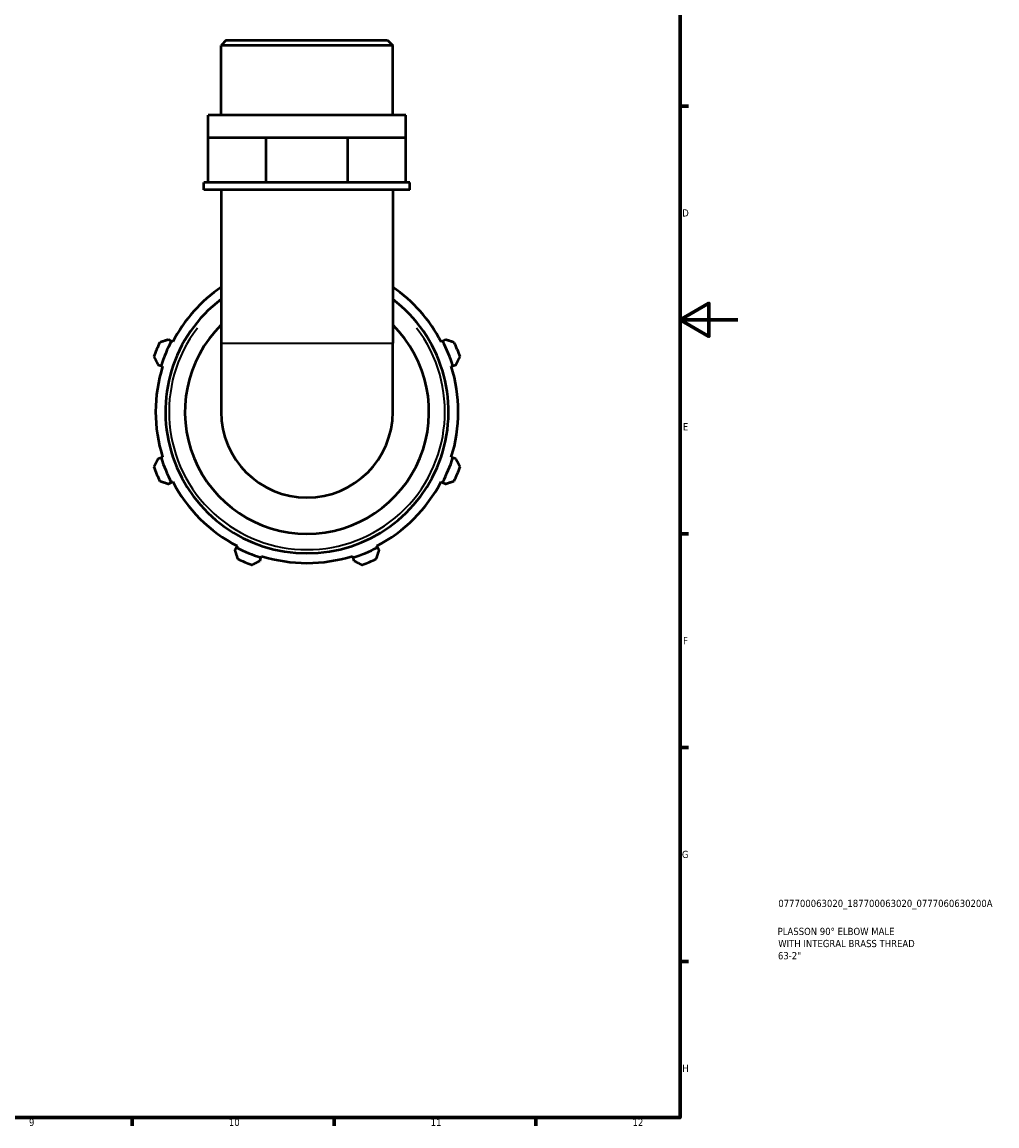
# Model space of a CAD drawing. Header units: millimetres. Extents: x 0 to 931, y 0 to 926.
# Tile 5 of 6: x 592 to 931, y 17 to 400. Entities that reach past the tile are written whole.
import ezdxf

# ---------------------------------------------------------------- set-up
doc = ezdxf.new("R2010")
doc.units = ezdxf.units.MM
for name, color, linetype, lineweight in [('Border (ISO)', 7, 'Continuous', 70), ('Title (ISO)', 7, 'Continuous', 50), ('Visible (ISO)', 7, 'Continuous', 50), ('Visible Narrow (ISO)', 7, 'Continuous', 35)]:
    doc.layers.add(name, color=color, linetype=linetype, lineweight=lineweight)
doc.styles.add('Note Text (ISO)', font='tahoma.ttf')

# ---------------------------------------------------------------- blocks, each defined once
blk = doc.blocks.new('Borders Default Border')
at = {"layer": 'Border (ISO)'}
for p, q in [((821, 371.25), (823.9, 371.25)), ((821, 222.75), (823.9, 222.75)), ((821, 148.5), (823.9, 148.5)), ((821, 74.25), (823.9, 74.25)), ((630.75, 20), (630.75, 17.1)), ((700.83, 20), (700.83, 17.1)), ((770.92, 20), (770.92, 17.1))]:
    blk.add_line(p, q, dxfattribs=at)
at = {"layer": 'Border (ISO)', "flags": 128}
for points in [[(20, 20), (20, 574), (821, 574), (821, 20), (20, 20)], [(841, 297), (821, 297), (831, 302.77), (831, 291.23), (821, 297)]]:
    blk.add_lwpolyline(points, dxfattribs=at)
at = {"layer": 'Border (ISO)', "color": 232, "true_color": 0xca0064, "char_height": 2.5, "attachment_point": 7, "style": 'Note Text (ISO)'}
for s, insert in [('D', (821.73, 332.88)), ('E', (821.94, 258.63)), ('F', (822, 184.38)), ('G', (821.61, 110.08)), ('H', (821.74, 35.88)), ('9', (594.88, 17.05)), ('10', (664.29, 17.05)), ('11', (734.37, 17.1)), ('12', (804.46, 17.1))]:
    blk.add_mtext(s, dxfattribs=dict(at, insert=insert))
blk = doc.blocks.new('Title Blocks ISO')
at = {"layer": 'Title (ISO)', "color": 232, "true_color": 0xca0064, "style": 'Note Text (ISO)'}
for tag, p in [('PART_NUMBER_001', (34.08, 73.13)), ('DESCRIPTION_001', (33.84, 63.4)), ('DESCRIPTION_002', (34.05, 59.19)), ('DESCRIPTION_003', (33.95, 54.97))]:
    blk.add_attdef(tag, p, '', height=2.5, dxfattribs=at)

msp = doc.modelspace()

# ---------------------------------------------------------------- linework, layer by layer
at = {"layer": 'Visible (ISO)'}
for p, q in [((663.3927, 394.0982), (661.6043, 392.3097)), ((661.6043, 368.0982), (661.6043, 392.3097)), ((721.2183, 392.3097), (661.6043, 392.3097)), ((663.3927, 394.0982), (719.4299, 394.0982)), ((719.4299, 394.0982), (721.2183, 392.3097)), ((721.2183, 368.0982), (721.2183, 392.3097)), ((725.6893, 368.0982), (657.1332, 368.0982)), ((657.1332, 360.2982), (657.1332, 368.0982)), ((725.6893, 360.2982), (725.6893, 368.0982)), ((657.1332, 360.2982), (667.1731, 360.2982)), ((657.1332, 344.6982), (657.1332, 360.2982)), ((667.1731, 360.2982), (677.2129, 360.2982)), ((677.2129, 360.2982), (691.4113, 360.2982)), ((677.2129, 344.6982), (677.2129, 360.2982)), ((691.4113, 360.2982), (705.6097, 360.2982)), ((705.6097, 360.2982), (715.6495, 360.2982)), ((705.6097, 344.6982), (705.6097, 360.2982)), ((715.6495, 360.2982), (725.6893, 360.2982)), ((725.6893, 344.6982), (725.6893, 360.2982)), ((657.1332, 344.6982), (655.6429, 344.6982)), ((655.6429, 342.0982), (655.6429, 344.6982)), ((727.1797, 342.0982), (655.6429, 342.0982)), ((659.9483, 344.6982), (657.1332, 344.6982)), ((674.3978, 344.6982), (659.9483, 344.6982)), ((661.6043, 342.0982), (661.6043, 288.9438)), ((677.2129, 344.6982), (674.3978, 344.6982)), ((681.194, 344.6982), (677.2129, 344.6982)), ((701.6286, 344.6982), (681.194, 344.6982)), ((705.6097, 344.6982), (701.6286, 344.6982)), ((708.4248, 344.6982), (705.6097, 344.6982)), ((722.8743, 344.6982), (708.4248, 344.6982)), ((721.2183, 342.0982), (721.2183, 288.9438)), ((725.6893, 344.6982), (722.8743, 344.6982)), ((727.1797, 344.6982), (725.6893, 344.6982)), ((727.1797, 342.0982), (727.1797, 344.6982)), ((644.3022, 289.6216), (643.2998, 290.1434)), ((644.8033, 289.3607), (644.3022, 289.6216)), ((661.6043, 288.9438), (661.6043, 265.0982)), ((721.2183, 265.0982), (721.2183, 288.9438)), ((738.5204, 289.6216), (738.0193, 289.3607)), ((739.5228, 290.1434), (738.5204, 289.6216)), ((639.6817, 281.4085), (640.7594, 281.0687)), ((640.7594, 281.0687), (641.2982, 280.8988)), ((741.5244, 280.8988), (742.0632, 281.0687)), ((742.0632, 281.0687), (743.1409, 281.4085)), ((641.2982, 249.2976), (640.7594, 249.1277)), ((742.0632, 249.1277), (741.5244, 249.2976)), ((640.7594, 249.1277), (639.6817, 248.7879)), ((743.1409, 248.7879), (742.0632, 249.1277)), ((643.2998, 240.0529), (644.3022, 240.5747)), ((644.3022, 240.5747), (644.8033, 240.8356)), ((738.0193, 240.8356), (738.5204, 240.5747)), ((738.5204, 240.5747), (739.5228, 240.0529)), ((667.1487, 218.4902), (666.8878, 217.989)), ((715.9348, 217.989), (715.6739, 218.4902)), ((666.8878, 217.989), (666.3661, 216.9867)), ((675.4408, 214.4463), (675.6107, 214.9851)), ((707.2119, 214.9851), (707.3818, 214.4463)), ((716.4565, 216.9867), (715.9348, 217.989)), ((675.101, 213.3686), (675.4408, 214.4463)), ((707.3818, 214.4463), (707.7216, 213.3686))]:
    msp.add_line(p, q, dxfattribs=at)
for radius, start, end in [(52.545, 124.559805, 152.5), (52.545, 27.5, 55.440195), (49.155, 127.328784, 52.671216), (42.375, 134.701235, 45.298765), (56.5, 154.791984, 160.208016), (53.11, 152.5, 162.5), (53.11, 17.5, 27.5), (56.5, 19.791984, 25.208016), (52.545, 162.5, 197.5), (52.545, 342.5, 17.5), (29.807, 180, 0), (56.5, 199.791984, 205.208016), (53.11, 197.5, 207.5), (53.11, 332.5, 342.5), (56.5, 334.791984, 340.208016), (52.545, 207.5, 242.5), (52.545, 297.5, 332.5), (53.11, 242.5, 252.5), (52.545, 252.5, 287.5), (53.11, 287.5, 297.5), (56.5, 244.791984, 250.208016), (56.5, 289.791984, 295.208016)]:
    msp.add_arc((691.4113, 265.0982), radius, start, end, dxfattribs=at)
for points, weights in [([(643.2998, 290.1434), (641.8266, 289.6626), (640.2919, 289.1619)], [1.00661447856, 1.01267549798, 1.01794136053]), ([(742.5307, 289.1619), (740.996, 289.6626), (739.5228, 290.1434)], [1.01794136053, 1.01267549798, 1.00661447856]), ([(638.2489, 284.2294), (638.9799, 282.7902), (639.6817, 281.4085)], [1.01794136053, 1.01267549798, 1.00661447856]), ([(743.1409, 281.4085), (743.8427, 282.7902), (744.5737, 284.2294)], [1.00661447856, 1.01267549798, 1.01794136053]), ([(639.6817, 248.7879), (638.9799, 247.4062), (638.2489, 245.9669)], [1.00661447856, 1.01267549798, 1.01794136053]), ([(744.5737, 245.9669), (743.8427, 247.4062), (743.1409, 248.7879)], [1.01794136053, 1.01267549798, 1.00661447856]), ([(640.2919, 241.0345), (641.8266, 240.5337), (643.2998, 240.0529)], [1.01794136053, 1.01267549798, 1.00661447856]), ([(739.5228, 240.0529), (740.996, 240.5337), (742.5307, 241.0345)], [1.00661447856, 1.01267549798, 1.01794136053]), ([(666.3661, 216.9867), (666.8468, 215.5134), (667.3476, 213.9788)], [1.00661447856, 1.01267549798, 1.01794136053]), ([(715.475, 213.9788), (715.9758, 215.5134), (716.4565, 216.9867)], [1.01794136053, 1.01267549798, 1.00661447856]), ([(672.28, 211.9357), (673.7193, 212.6668), (675.101, 213.3686)], [1.01794136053, 1.01267549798, 1.00661447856]), ([(707.7216, 213.3686), (709.1033, 212.6668), (710.5426, 211.9357)], [1.00661447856, 1.01267549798, 1.01794136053])]:
    msp.add_rational_spline(points, weights, degree=2, dxfattribs=at)
at = {"layer": 'Visible Narrow (ISO)'}
msp.add_line((661.9713, 288.9438), (720.8513, 288.9438), dxfattribs=at)
msp.add_arc((691.4113, 265.0982), 47.895, 142.63853, 37.36147, dxfattribs=at)

# ---------------------------------------------------------------- block references
msp.add_blockref('Borders Default Border', (0, 0))
msp.add_blockref('Title Blocks ISO', (821, 20)).add_auto_attribs({'PART_NUMBER_001': '077700063020_187700063020_0777060630200A', 'DESCRIPTION_001': 'PLASSON 90° ELBOW MALE', 'DESCRIPTION_002': 'WITH INTEGRAL BRASS THREAD', 'DESCRIPTION_003': '63-2"'})

doc.saveas('drawing.dxf')
